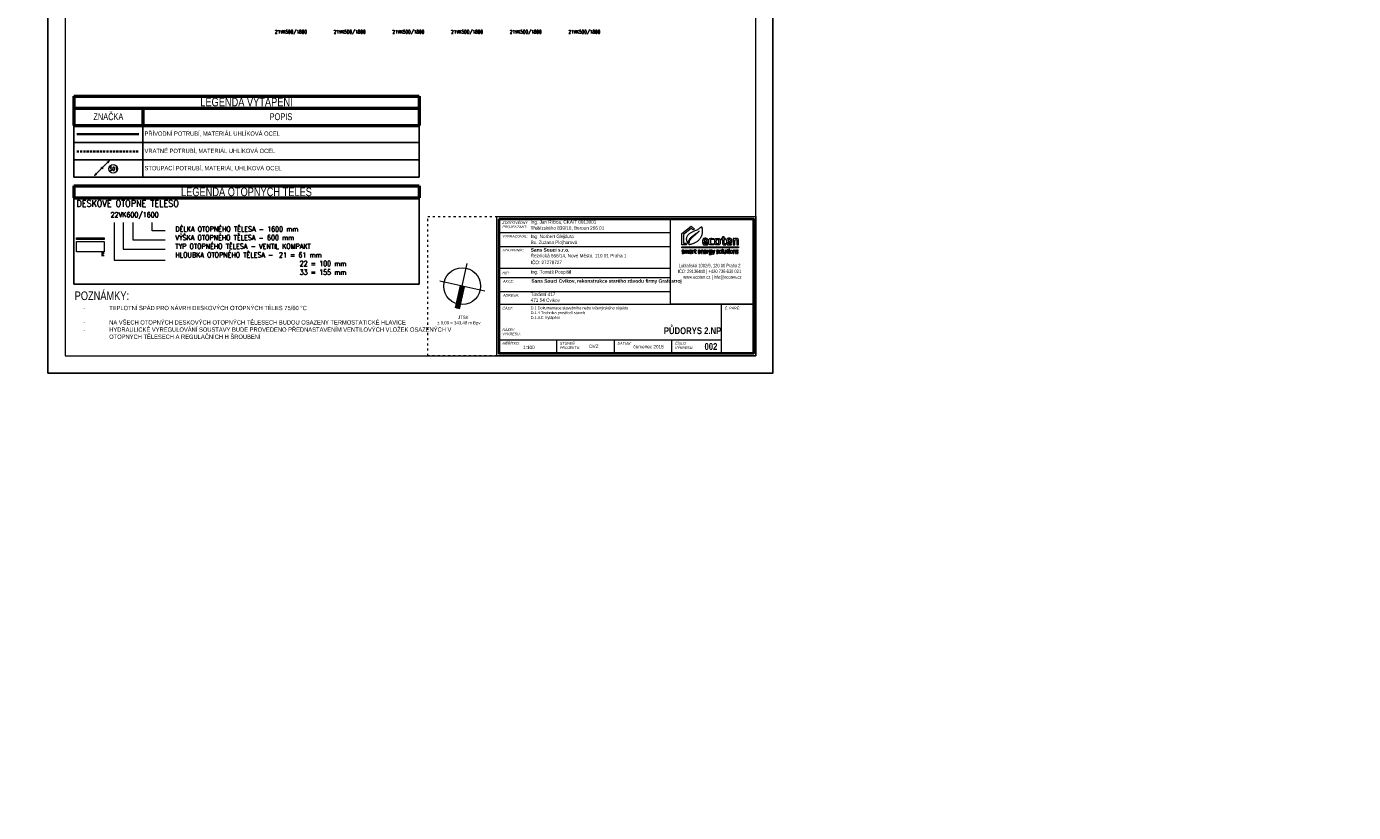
# Model space of a CAD drawing. Header units: millimetres. Extents: x 852228 to 2308442, y -221817 to -112108.
# Tile 9 of 24: x 1055027 to 1131898, y -221817 to -176317. Entities that reach past the tile are written whole.
import ezdxf

# ---------------------------------------------------------------- set-up
doc = ezdxf.new("R2010")
doc.units = ezdxf.units.MM
doc.header["$LTSCALE"] = 10
doc.linetypes.add('ACAD_ISO03W100', pattern=[30, 12, -18])
doc.linetypes.add('DASHED', pattern=[19.05, 12.7, -6.35])
for name, color, linetype, lineweight in [('_UT_popis', 7, 'Continuous', 15), ('_UT_stoupacky', 70, 'Continuous', 15), ('_UT_telesa', 40, 'Continuous', 15), ('AA_FORMÁTY TISK', 7, 'Continuous', 15), ('AA_ROZPISKY', 7, 'Continuous', 15), ('AA_STUPEŇ DVZ', 4, 'Continuous', 15), ('AA_VÝKRES - BOURÁNÍ', 3, 'Continuous', 15), ('Kóty_obecně', 7, 'Continuous', 25), ('T-p_privodni', 1, 'Continuous', 35), ('T-p_zpetne', 5, 'DASHED', 35)]:
    doc.layers.add(name, color=color, linetype=linetype, lineweight=lineweight)
doc.layers.add('AA_FORMÁTY NETISK', color=40, linetype='Continuous', plot=False)
doc.styles.add('Popis', font='simplex.shx', dxfattribs={"width": 0.85, "height": 150})
doc.styles.get("Standard").update_dxf_attribs({"font": 'ic-simplex.shx', "width": 0.8})

# ---------------------------------------------------------------- blocks, each defined once
blk = doc.blocks.new('ecoten_logo_obrys')
at = {"lineweight": 5}
for points in [[(750, 1940), (899, 1620), (0, 1620), (0, 3760), (1740, 5160), (2420, 4610), (2057, 4478), (1740, 4740), (320, 3600), (320, 1940), (750, 1940)], [(3740, 5090), (3760, 5040), (3780, 4980), (3790, 4930), (3810, 4860), (3820, 4800), (3830, 4750), (3840, 4700), (3850, 4650), (3860, 4600), (3860, 4560), (3870, 4480), (3870, 4440), (3880, 4360), (3880, 4230), (3880, 4100), (3880, 4050), (3871, 3920), (3849, 3780), (3819, 3640), (3769, 3440), (3750, 3380), (3709, 3280), (3669, 3190), (3630, 3110), (3600, 3050), (3530, 2930), (3480, 2850), (3440, 2790), (3370, 2700), (3291, 2609), (3210, 2520), (3089, 2411), (2969, 2311), (2890, 2250), (2820, 2200), (2710, 2131), (2610, 2071), (2480, 1999), (2420, 1970), (2320, 1921), (2200, 1870), (2100, 1830), (2000, 1789), (1850, 1740), (1720, 1701), (1600, 1671), (1480, 1641), (1390, 1620), (1360, 1620), (1360, 1670), (1370, 1810), (1400, 2000), (1430, 2130), (1481, 2320), (1531, 2450), (1580, 2560), (1630, 2640), (1680, 2720), (1730, 2780), (1819, 2890), (1891, 2969), (1981, 3059), (2151, 3219), (2271, 3319), (2350, 3390), (2521, 3519), (2641, 3619), (2749, 3711), (2840, 3790), (2920, 3870), (3000, 3939), (3121, 4059), (3270, 4220), (3170, 4130), (3081, 4049), (2970, 3960), (2840, 3850), (2720, 3760), (2560, 3640), (2450, 3560), (2331, 3479), (2160, 3360), (2070, 3290), (1990, 3229), (1850, 3120), (1740, 3020), (1660, 2940), (1550, 2830), (1479, 2740), (1420, 2650), (1360, 2560), (1310, 2470), (1270, 2370), (1221, 2250), (1191, 2150), (1150, 2000), (1130, 1910), (1120, 1870), (1100, 1930), (1070, 2000), (1009, 2160), (979, 2270), (950, 2370), (920, 2540), (910, 2690), (910, 2830), (929, 2940), (959, 3080), (1010, 3220), (1059, 3330), (1131, 3450), (1180, 3520), (1241, 3590), (1331, 3679), (1461, 3789), (1549, 3861), (1640, 3920), (1761, 3989), (1900, 4060), (2030, 4121), (2140, 4170), (2240, 4210), (2410, 4269), (2550, 4320), (2730, 4400), (2890, 4481), (3030, 4559), (3130, 4619), (3220, 4671), (3290, 4720), (3380, 4780), (3440, 4830), (3560, 4920), (3650, 5000), (3740, 5090)], [(4260, 2140), (4980, 2140), (4980, 2240), (4971, 2420), (4961, 2530), (4931, 2650), (4891, 2720), (4850, 2770), (4770, 2820), (4700, 2840), (4640, 2850), (4580, 2860), (4510, 2860), (4340, 2860), (4260, 2851), (4190, 2830), (4110, 2800), (4060, 2760), (4020, 2720), (4000, 2680), (3980, 2630), (3961, 2540), (3950, 2470), (3950, 2420), (3950, 2340), (3950, 2120), (3950, 2030), (3960, 1970), (3979, 1850), (3990, 1810), (4010, 1770), (4040, 1720), (4070, 1690), (4120, 1650), (4170, 1630), (4230, 1610), (4300, 1600), (4560, 1600), (4680, 1611), (4820, 1631), (4910, 1640), (4910, 1840), (4590, 1812), (4440, 1809), (4390, 1820), (4360, 1830), (4330, 1850), (4310, 1870), (4300, 1890), (4290, 1910), (4280, 1940), (4260, 2020), (4260, 2140)], [(4260, 2350), (4680, 2350), (4680, 2400), (4670, 2480), (4660, 2550), (4640, 2590), (4610, 2620), (4590, 2630), (4570, 2640), (4540, 2650), (4400, 2650), (4370, 2640), (4330, 2620), (4310, 2600), (4290, 2580), (4280, 2550), (4270, 2510), (4260, 2440), (4260, 2350)], [(6090, 2820), (6090, 2600), (5910, 2619), (5780, 2630), (5590, 2630), (5540, 2620), (5500, 2590), (5480, 2560), (5460, 2480), (5450, 2410), (5450, 2040), (5460, 1980), (5480, 1930), (5500, 1890), (5530, 1860), (5570, 1840), (5610, 1830), (5670, 1820), (5850, 1820), (5970, 1830), (6100, 1839), (6100, 1650), (6010, 1629), (5880, 1611), (5760, 1600), (5490, 1600), (5410, 1610), (5350, 1630), (5290, 1660), (5260, 1680), (5220, 1720), (5190, 1770), (5160, 1840), (5139, 1930), (5130, 2070), (5130, 2100), (5130, 2410), (5140, 2480), (5160, 2610), (5180, 2660), (5200, 2700), (5230, 2750), (5260, 2780), (5310, 2810), (5360, 2830), (5400, 2840), (5460, 2850), (5550, 2861), (5660, 2861), (5810, 2850), (5950, 2840), (6040, 2829), (6090, 2820)], [(6240, 2060), (6240, 2410), (6250, 2520), (6270, 2610), (6290, 2660), (6310, 2700), (6340, 2740), (6380, 2780), (6430, 2810), (6500, 2830), (6600, 2849), (6940, 2849), (7010, 2840), (7070, 2820), (7120, 2800), (7150, 2780), (7200, 2730), (7230, 2690), (7250, 2650), (7270, 2580), (7280, 2530), (7290, 2480), (7301, 2320), (7301, 2140), (7291, 1990), (7280, 1900), (7260, 1830), (7240, 1780), (7210, 1730), (7180, 1700), (7150, 1670), (7090, 1640), (7030, 1620), (6980, 1610), (6910, 1600), (6630, 1600), (6550, 1610), (6480, 1630), (6430, 1650), (6390, 1670), (6330, 1720), (6300, 1780), (6280, 1830), (6270, 1870), (6260, 1910), (6250, 1980), (6240, 2060)], [(6710, 2660), (6820, 2660), (6860, 2650), (6910, 2630), (6940, 2600), (6960, 2560), (6970, 2520), (6980, 2470), (6990, 2360), (6990, 2090), (6981, 1990), (6970, 1940), (6950, 1880), (6930, 1850), (6900, 1830), (6860, 1810), (6820, 1800), (6720, 1800), (6680, 1810), (6640, 1830), (6610, 1850), (6590, 1870), (6570, 1910), (6560, 2000), (6551, 2130), (6551, 2330), (6560, 2460), (6570, 2530), (6580, 2570), (6600, 2600), (6620, 2620), (6650, 2640), (6670, 2650), (6710, 2660)], [(8810, 2140), (9530, 2140), (9530, 2240), (9521, 2420), (9511, 2530), (9481, 2650), (9441, 2720), (9400, 2770), (9320, 2820), (9250, 2840), (9190, 2850), (9130, 2860), (9060, 2860), (8890, 2860), (8810, 2851), (8740, 2830), (8660, 2800), (8610, 2760), (8570, 2720), (8550, 2680), (8530, 2630), (8511, 2540), (8500, 2470), (8500, 2420), (8500, 2340), (8500, 2120), (8500, 2030), (8510, 1970), (8529, 1850), (8540, 1810), (8560, 1770), (8590, 1720), (8620, 1690), (8670, 1650), (8720, 1630), (8780, 1610), (8850, 1600), (9110, 1600), (9230, 1611), (9370, 1631), (9460, 1640), (9460, 1840), (9140, 1812), (8990, 1809), (8940, 1820), (8910, 1830), (8880, 1850), (8860, 1870), (8850, 1890), (8840, 1910), (8830, 1940), (8810, 2020), (8810, 2140)], [(8810, 2350), (9230, 2350), (9230, 2400), (9220, 2480), (9210, 2550), (9190, 2590), (9160, 2620), (9140, 2630), (9120, 2640), (9090, 2650), (8950, 2650), (8920, 2640), (8880, 2620), (8860, 2600), (8840, 2580), (8830, 2550), (8820, 2510), (8810, 2440), (8810, 2350)], [(9740, 1620), (10060, 1620), (10060, 2540), (10210, 2589), (10320, 2610), (10370, 2610), (10410, 2600), (10430, 2580), (10440, 2560), (10440, 2550), (10440, 1620), (10764, 1620), (10764, 2590), (10740, 2680), (10710, 2740), (10660, 2790), (10610, 2820), (10560, 2840), (10520, 2850), (10320, 2850), (10240, 2830), (10160, 2800), (10040, 2750), (10030, 2770), (10020, 2800), (10010, 2830), (9740, 2830), (9740, 1620)], [(0, 1220), (10764, 1220), (10764, 1070), (0, 1070), (0, 1220)], [(30, 0), (290, 0), (320, 10), (340, 20), (360, 30), (390, 60), (400, 80), (410, 100), (410, 110), (410, 200), (400, 230), (380, 260), (360, 280), (330, 300), (270, 330), (220, 350), (170, 370), (140, 390), (120, 400), (100, 430), (100, 480), (110, 500), (140, 520), (240, 520), (350, 510), (380, 510), (380, 590), (280, 601), (140, 601), (90, 590), (70, 580), (50, 570), (40, 560), (20, 540), (10, 520), (0, 490), (0, 410), (10, 380), (20, 360), (40, 330), (70, 310), (100, 290), (150, 270), (220, 240), (260, 220), (290, 200), (300, 190), (310, 170), (310, 120), (300, 100), (280, 90), (250, 80), (110, 80), (30, 90), (30, 0)], [(520, 0), (520, 590), (600, 590), (610, 550), (660, 570), (720, 590), (800, 600), (850, 600), (900, 590), (930, 570), (940, 560), (1020, 580), (1070, 590), (1140, 600), (1200, 600), (1250, 590), (1280, 570), (1300, 540), (1310, 510), (1310, 0), (1220, 0), (1220, 470), (1210, 490), (1180, 510), (1120, 510), (1020, 491), (970, 480), (960, 470), (960, 0), (870, 0), (870, 480), (860, 500), (840, 510), (770, 510), (620, 470), (620, 0), (520, 0)], [(1450, 580), (1470, 500), (1610, 520), (1700, 520), (1730, 510), (1750, 500), (1760, 480), (1770, 460), (1770, 330), (1560, 330), (1530, 330), (1500, 320), (1480, 310), (1450, 290), (1430, 260), (1420, 230), (1420, 120), (1430, 80), (1440, 60), (1460, 30), (1480, 10), (1510, 0), (1540, -10), (1600, -10), (1650, 0), (1690, 10), (1760, 39), (1770, 40), (1780, 0), (1860, 0), (1860, 500), (1850, 530), (1840, 560), (1810, 580), (1790, 590), (1750, 600), (1580, 600), (1450, 580)], [(1770, 260), (1770, 130), (1620, 81), (1570, 80), (1540, 90), (1520, 120), (1510, 150), (1510, 210), (1540, 240), (1580, 260), (1770, 270), (1770, 260)], [(1990, 0), (1990, 590), (2080, 590), (2080, 550), (2130, 570), (2200, 590), (2260, 600), (2280, 600), (2280, 520), (2230, 510), (2160, 490), (2090, 470), (2080, 460), (2080, 0), (1990, 0)], [(2350, 510), (2350, 590), (2490, 590), (2490, 740), (2590, 740), (2590, 590), (2720, 590), (2720, 510), (2590, 510), (2590, 140), (2600, 100), (2620, 80), (2640, 70), (2740, 70), (2740, 0), (2680, -10), (2630, -10), (2580, 0), (2550, 10), (2510, 50), (2490, 120), (2490, 510), (2350, 510)], [(3160, 260), (3530, 260), (3530, 420), (3509, 510), (3490, 540), (3460, 570), (3390, 600), (3210, 600), (3170, 590), (3130, 570), (3100, 540), (3080, 490), (3070, 440), (3070, 160), (3090, 80), (3110, 40), (3150, 10), (3180, 0), (3240, -10), (3330, -10), (3500, 10), (3500, 80), (3400, 69), (3280, 69), (3220, 80), (3190, 100), (3170, 140), (3160, 180), (3160, 260)], [(3160, 340), (3160, 410), (3170, 460), (3190, 500), (3230, 520), (3270, 530), (3340, 530), (3390, 510), (3410, 490), (3430, 450), (3440, 420), (3440, 340), (3160, 340)], [(3640, 590), (3640, 0), (3740, 0), (3740, 470), (3840, 501), (3890, 510), (3960, 510), (3980, 500), (3990, 470), (3990, 0), (4090, 0), (4090, 500), (4070, 550), (4040, 580), (3990, 600), (3920, 600), (3850, 590), (3780, 570), (3730, 550), (3720, 590), (3640, 590)], [(4300, 260), (4670, 260), (4670, 420), (4649, 510), (4630, 540), (4600, 570), (4530, 600), (4350, 600), (4310, 590), (4270, 570), (4240, 540), (4220, 490), (4210, 440), (4210, 160), (4230, 80), (4250, 40), (4290, 10), (4320, 0), (4380, -10), (4470, -10), (4640, 10), (4640, 80), (4540, 69), (4420, 69), (4360, 80), (4330, 100), (4310, 140), (4300, 180), (4300, 260)], [(4300, 340), (4300, 410), (4310, 460), (4330, 500), (4370, 520), (4410, 530), (4480, 530), (4530, 510), (4550, 490), (4570, 450), (4580, 420), (4580, 340), (4300, 340)], [(4780, 0), (4780, 590), (4870, 590), (4870, 550), (4920, 570), (4990, 590), (5050, 600), (5070, 600), (5070, 520), (5020, 510), (4950, 490), (4880, 470), (4870, 460), (4870, 0), (4780, 0)], [(5670, 600), (5320, 600), (5260, 590), (5210, 570), (5180, 540), (5160, 510), (5150, 470), (5150, 330), (5170, 280), (5190, 260), (5210, 240), (5190, 220), (5190, 130), (5210, 90), (5240, 60), (5280, 50), (5490, 50), (5540, 30), (5570, -10), (5570, -30), (5570, -70), (5560, -90), (5540, -110), (5500, -130), (5330, -130), (5220, -121), (5220, -210), (5350, -219), (5500, -219), (5570, -200), (5620, -170), (5650, -130), (5670, -80), (5670, 20), (5650, 70), (5620, 100), (5570, 120), (5530, 130), (5320, 130), (5290, 140), (5280, 160), (5280, 200), (5300, 210), (5510, 210), (5570, 240), (5590, 260), (5610, 290), (5620, 340), (5620, 480), (5610, 520), (5680, 530), (5680, 600), (5670, 600)], [(5320, 520), (5470, 520), (5500, 510), (5520, 490), (5530, 460), (5530, 370), (5520, 330), (5490, 300), (5450, 290), (5320, 290), (5290, 300), (5270, 310), (5250, 330), (5240, 370), (5240, 460), (5260, 490), (5280, 510), (5320, 520)], [(5750, 590), (5860, 590), (6016, 109), (6172, 589), (6280, 589), (5998, -230), (5910, -230), (5980, 0), (5950, 0), (5750, 590)], [(6610, 0), (6870, 0), (6900, 10), (6920, 20), (6940, 30), (6970, 60), (6980, 80), (6990, 100), (6990, 110), (6990, 200), (6980, 230), (6960, 260), (6940, 280), (6910, 300), (6850, 330), (6800, 350), (6750, 370), (6720, 390), (6700, 400), (6680, 430), (6680, 480), (6690, 500), (6720, 520), (6820, 520), (6930, 510), (6960, 510), (6960, 590), (6860, 601), (6720, 601), (6670, 590), (6650, 580), (6630, 570), (6620, 560), (6600, 540), (6590, 520), (6580, 490), (6580, 410), (6590, 380), (6600, 360), (6620, 330), (6650, 310), (6680, 290), (6730, 270), (6800, 240), (6840, 220), (6870, 200), (6880, 190), (6890, 170), (6890, 120), (6880, 100), (6860, 90), (6830, 80), (6690, 80), (6610, 90), (6610, 0)], [(7090, 170), (7090, 420), (7110, 500), (7130, 540), (7160, 570), (7200, 590), (7260, 600), (7400, 600), (7450, 590), (7500, 570), (7530, 540), (7550, 500), (7560, 440), (7569, 370), (7569, 200), (7560, 130), (7540, 80), (7530, 60), (7490, 20), (7450, 0), (7370, -10), (7280, -10), (7210, 0), (7170, 20), (7140, 40), (7110, 90), (7090, 170)], [(7190, 200), (7190, 390), (7200, 450), (7210, 490), (7230, 510), (7280, 530), (7380, 530), (7420, 510), (7450, 480), (7460, 440), (7470, 380), (7470, 210), (7470, 170), (7450, 110), (7420, 90), (7380, 70), (7270, 70), (7240, 80), (7220, 100), (7200, 130), (7190, 200)], [(7850, -10), (7770, -10), (7730, 10), (7700, 50), (7690, 80), (7680, 130), (7680, 810), (7790, 810), (7790, 100), (7800, 70), (7820, 60), (7850, 60), (7850, -10)], [(8387, 1), (8387, 591), (8287, 591), (8287, 121), (8187, 90), (8137, 81), (8067, 81), (8047, 91), (8037, 121), (8037, 591), (7937, 591), (7937, 91), (7957, 41), (7987, 11), (8037, -9), (8107, -9), (8177, 1), (8247, 21), (8297, 41), (8307, 1), (8387, 1)], [(8480, 510), (8480, 590), (8620, 590), (8620, 740), (8720, 740), (8720, 590), (8850, 590), (8850, 510), (8720, 510), (8720, 140), (8730, 100), (8750, 80), (8770, 70), (8870, 70), (8870, 0), (8810, -10), (8760, -10), (8710, 0), (8680, 10), (8640, 50), (8620, 120), (8620, 510), (8480, 510)], [(8960, 710), (8980, 680), (9050, 680), (9070, 710), (9070, 770), (9050, 790), (8980, 790), (8960, 770), (8960, 710)], [(8970, 590), (8970, 0), (9060, 0), (9060, 590), (8970, 590)], [(9175, 170), (9175, 420), (9195, 500), (9215, 540), (9245, 570), (9285, 590), (9345, 600), (9485, 600), (9535, 590), (9585, 570), (9615, 540), (9635, 500), (9645, 440), (9654, 370), (9654, 200), (9645, 130), (9625, 80), (9615, 60), (9575, 20), (9535, 0), (9455, -10), (9365, -10), (9295, 0), (9255, 20), (9225, 40), (9195, 90), (9175, 170)], [(9275, 200), (9275, 390), (9285, 450), (9295, 490), (9315, 510), (9365, 530), (9465, 530), (9505, 510), (9535, 480), (9545, 440), (9555, 380), (9555, 210), (9555, 170), (9535, 110), (9505, 90), (9465, 70), (9355, 70), (9325, 80), (9305, 100), (9285, 130), (9275, 200)], [(9770, 590), (9770, 0), (9870, 0), (9870, 470), (9970, 501), (10020, 510), (10090, 510), (10110, 500), (10120, 470), (10120, 0), (10220, 0), (10220, 500), (10200, 550), (10170, 580), (10120, 600), (10050, 600), (9980, 590), (9910, 570), (9860, 550), (9850, 590), (9770, 590)], [(10360, 0), (10620, 0), (10650, 10), (10670, 20), (10690, 30), (10720, 60), (10730, 80), (10740, 100), (10740, 110), (10740, 200), (10730, 230), (10710, 260), (10690, 280), (10660, 300), (10600, 330), (10550, 350), (10500, 370), (10470, 390), (10450, 400), (10430, 430), (10430, 480), (10440, 500), (10470, 520), (10570, 520), (10680, 510), (10710, 510), (10710, 590), (10610, 601), (10470, 601), (10420, 590), (10400, 580), (10380, 570), (10370, 560), (10350, 540), (10340, 520), (10330, 490), (10330, 410), (10340, 380), (10350, 360), (10370, 330), (10400, 310), (10430, 290), (10480, 270), (10550, 240), (10590, 220), (10620, 200), (10630, 190), (10640, 170), (10640, 120), (10630, 100), (10610, 90), (10580, 80), (10440, 80), (10360, 90), (10360, 0)]]:
    blk.add_lwpolyline(points, dxfattribs=at)
blk.add_lwpolyline([(8270, 1800), (8170, 1800), (8120, 1810), (8090, 1830), (8070, 1850), (8050, 1900), (8050, 2620), (8320, 2620), (8320, 2830), (8050, 2830), (8050, 3130), (7730, 3130), (7730, 2830), (7460, 2830), (7460, 2620), (7730, 2620), (7730, 1960), (7740, 1880), (7750, 1830), (7770, 1770), (7790, 1730), (7840, 1680), (7880, 1650), (7920, 1630), (7980, 1610), (8050, 1600), (8230, 1600), (8300, 1610), (8350, 1620), (8350, 1810)], close=True, dxfattribs=at)
blk = doc.blocks.new('*T161')
at = {"layer": 'Kóty_obecně', "color": 6, "linetype": 'ByBlock', "lineweight": 50, "transparency": 16777216}
for p, q in [((0, 0), (20000, 0)), ((0, 0), (0, -1700)), ((20000, 0), (20000, -1700)), ((0, -700), (20000, -700)), ((4000, -700), (4000, -1700)), ((0, -1700), (20000, -1700))]:
    blk.add_line(p, q, dxfattribs=at)
at = {"layer": 'Kóty_obecně', "color": 0, "linetype": 'ByBlock', "lineweight": -2, "transparency": 16777216}
for p, q in [((0, -1700), (0, -4700)), ((4000, -1700), (4000, -4700)), ((20000, -1700), (20000, -4700)), ((0, -2700), (20000, -2700)), ((0, -3700), (20000, -3700)), ((0, -4700), (20000, -4700))]:
    blk.add_line(p, q, dxfattribs=at)
at = {"layer": 'Kóty_obecně', "color": 0, "transparency": 16777216}
for s, insert, char_height, width, attachment_point in [('{\\Fc:\\program files\\ab studio\\cadkonplus 2018\\2018\\fonts\\ic-simplex|c238;LEGENDA VYTÁPĚNÍ}', (10000, -350), 500, 19997, 5), ('Z{\\Fc:\\program files\\ab studio\\cadkonplus 2018\\2018\\fonts\\ic-simplex|c238;NAČKA}', (2000, -1200), 400, 3997, 5), ('P{\\Fc:\\program files\\ab studio\\cadkonplus 2018\\2018\\fonts\\ic-simplex|c238;OPIS}', (12000, -1200), 400, 15997, 5), ('\\A1;{\\Fc:\\program files\\ab studio\\cadkonplus 2018\\2018\\fonts\\ic-simplex|c238; PŘÍVODNÍ POTRUBÍ, MATERIÁL UHLÍKOVÁ OCEL}', (4001.5, -2200), 250, 15997, 4), ('{\\Fc:\\program files\\ab studio\\cadkonplus 2018\\2018\\fonts\\ic-simplex|c238; VRATNÉ POTRUBÍ, MATERIÁL UHLÍKOVÁ OCEL}', (4001.5, -3200), 250, 15997, 4), ('{\\Fc:\\program files\\ab studio\\cadkonplus 2018\\2018\\fonts\\ic-simplex|c238; STOUPACÍ POTRUBÍ, MATERIÁL UHLÍKOVÁ OCEL}', (4001.5, -4200), 250, 15997, 4)]:
    blk.add_mtext(s, dxfattribs=dict(at, insert=insert, char_height=char_height, width=width, attachment_point=attachment_point))
blk = doc.blocks.new('*U79')
at = {"color": 0, "linetype": 'ByBlock', "lineweight": -2}
for p, q in [((35, 35), (424, 424)), ((424, 424), (292, 345)), ((345, 292), (424, 424)), ((-35, -35), (-424, -424)), ((-424, -424), (-345, -292)), ((-292, -345), (-424, -424))]:
    blk.add_line(p, q, dxfattribs=at)
blk.add_circle((0, 0), 50, dxfattribs=at)
blk = doc.blocks.new('*T162')
at = {"layer": 'Kóty_obecně', "color": 6, "linetype": 'ByBlock', "lineweight": 50, "transparency": 16777216}
for p, q in [((0, 0), (20000, 0)), ((0, 0), (0, -700)), ((20000, 0), (20000, -700)), ((0, -700), (20000, -700))]:
    blk.add_line(p, q, dxfattribs=at)
at = {"layer": 'Kóty_obecně', "color": 0, "linetype": 'ByBlock', "lineweight": -2, "transparency": 16777216}
for p, q in [((0, -700), (0, -5700)), ((20000, -700), (20000, -5700)), ((0, -5700), (20000, -5700))]:
    blk.add_line(p, q, dxfattribs=at)
at = {"layer": 'Kóty_obecně', "color": 0, "transparency": 16777216, "insert": (10000, -350), "char_height": 500, "width": 19997, "attachment_point": 5}
blk.add_mtext('{\\Fc:\\program files\\ab studio\\cadkonplus 2018\\2018\\fonts\\ic-simplex|c238;LEGENDA OTOPNÝCH TĚLES}', dxfattribs=at)
blk = doc.blocks.new('*U138', base_point=(-800, 0))
blk.add_hatch(color=256).paths.add_polyline_path([(765, -50, 1), (725, -50, 1)])
at = {"color": 0, "linetype": 'ByBlock', "lineweight": -2}
for p, q in [((-800, -100), (-800, 0)), ((-800, 0), (800, 0)), ((800, 0), (800, -100)), ((800, -100), (-800, -100))]:
    blk.add_line(p, q, dxfattribs=at)
at = {"color": 0, "lineweight": -2}
for p, q in [((-760, -100), (-760, -100)), ((-660, -100), (-660, -100)), ((660, -100), (660, -100)), ((760, -100), (760, -100))]:
    blk.add_line(p, q, dxfattribs=at)
blk.add_circle((745, -50), 20)

msp = doc.modelspace()

# ---------------------------------------------------------------- hatches: boundary and pattern name
at = {"layer": '_UT_telesa'}
h = msp.add_hatch(color=256, dxfattribs=at)
h.dxf.hatch_style = 1
h.paths.add_polyline_path([(1059425, -188611, 1), (1059425, -188571, 1)])

# ---------------------------------------------------------------- linework, layer by layer
at = {"layer": '_UT_popis'}
for points in [[(1060110, -187666), (1060110, -189841), (1063054, -189841)], [(1060634, -187666), (1060634, -189209), (1063054, -189209)], [(1061194, -187666), (1061194, -188659), (1063054, -188659)], [(1063054, -188135), (1062313, -188135), (1062313, -187666)]]:
    msp.add_lwpolyline(points, dxfattribs=at)
at = {"layer": '_UT_stoupacky'}
msp.add_circle((1060042, -184553), 250, dxfattribs=at)
at = {"layer": '_UT_telesa'}
msp.add_lwpolyline([(1059530, -188756), (1059530, -189356), (1057930, -189356), (1057930, -188756)], close=True, dxfattribs=at)
msp.add_circle((1059425, -188591), 20, dxfattribs=at)
at = {"layer": 'AA_FORMÁTY NETISK'}
msp.add_lwpolyline([(1056267, -112281), (1056267, -196381), (1098267, -196381), (1098267, -112281)], close=True, dxfattribs=at)
at = {"layer": 'AA_FORMÁTY TISK'}
msp.add_lwpolyline([(1057267, -113281), (1057267, -195381), (1097267, -195381), (1097267, -113281)], close=True, dxfattribs=at)
at = {"layer": 'AA_ROZPISKY', "lineweight": 20}
for p, q in [((1082401, -188246), (1092334, -188247)), ((1082401, -189046), (1092334, -189047)), ((1082401, -189046), (1092334, -189047)), ((1082401, -190296), (1092334, -190297)), ((1082442, -190850), (1092334, -190851)), ((1082442, -191650), (1092334, -191651)), ((1082400, -192396), (1097134, -192398)), ((1082400, -194446), (1095275, -194448)), ((1085734, -194447), (1085733, -195247)), ((1089067, -194447), (1089067, -195247)), ((1092400, -194447), (1092400, -195247))]:
    msp.add_line(p, q, dxfattribs=at)
at = {"layer": 'AA_ROZPISKY'}
for p, q in [((1079979, -192648), (1080555, -190044)), ((1081569, -191634), (1078965, -191058)), ((1095275, -192398), (1095275, -195248))]:
    msp.add_line(p, q, dxfattribs=at)
at = {"layer": 'AA_ROZPISKY', "lineweight": 80}
msp.add_line((1080267, -191346), (1079979, -192648), dxfattribs=at)
at = {"layer": 'AA_ROZPISKY', "linetype": 'ACAD_ISO03W100', "lineweight": 20}
msp.add_lwpolyline([(1078268, -187313), (1097268, -187314), (1097267, -195381), (1078267, -195379)], close=True, dxfattribs=at)
at = {"layer": 'AA_ROZPISKY', "lineweight": 20}
for points in [[(1082268, -187313), (1097268, -187314), (1097267, -195381), (1082267, -195380)], [(1092334, -187447), (1097134, -187448), (1097134, -192398), (1092334, -192397)]]:
    msp.add_lwpolyline(points, close=True, dxfattribs=at)
at = {"layer": 'AA_ROZPISKY', "lineweight": 40}
msp.add_lwpolyline([(1082401, -187446), (1097134, -187448), (1097133, -195248), (1082400, -195246)], close=True, dxfattribs=at)
at = {"layer": 'AA_ROZPISKY'}
msp.add_circle((1080267, -191346), 1067, dxfattribs=at)
at = {"layer": 'T-p_privodni'}
for points in [[(1057938, -182547), (1061533, -182547)], [(1059425, -189356), (1059425, -189606)]]:
    msp.add_lwpolyline(points, dxfattribs=at)
at = {"layer": 'T-p_zpetne'}
for points in [[(1057938, -183547), (1061533, -183547)], [(1059475, -189356), (1059475, -189606)]]:
    msp.add_lwpolyline(points, dxfattribs=at)

# ---------------------------------------------------------------- block references
for name, p in [('*T161', (1057767, -180339)), ('*T162', (1057767, -185539))]:
    msp.add_blockref(name, p)
at = {"layer": '_UT_stoupacky', "rotation": 180}
msp.add_blockref('*U79', (1059397, -184509), dxfattribs=at)
at = {"layer": '_UT_telesa'}
msp.add_blockref('*U138', (1057930, -188541), dxfattribs=at)
at = {"layer": 'AA_ROZPISKY', "xscale": 0.3046009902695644, "yscale": 0.3046009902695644, "zscale": 0.3046009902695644, "rotation": 359.994372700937}
msp.add_blockref('ecoten_logo_obrys', (1092991, -189449), dxfattribs=at)

# ---------------------------------------------------------------- texts
at = {"layer": '_UT_popis', "insert": (1063649, -187889), "char_height": 300, "attachment_point": 1, "style": 'Popis'}
msp.add_mtext_dynamic_manual_height_columns('{\\Fsimplex|c238;DÉLKA OTOPNÉHO TĚLESA - 1600 mm\\PVÝŠKA OTOPNÉHO TĚLESA - 600 mm\\PTYP OTOPNÉHO TĚLESA - VENTIL KOMPAKT\\PHLOUBKA OTOPNÉHO TĚLESA - ^I21 = 61 mm\\P^I^I^I^I^I^I22 = 100 mm\\P^I^I^I^I^I^I33 = 155 mm}', width=42985.14, gutter_width=750, heights=[15487], dxfattribs=at)
at = {"layer": '_UT_stoupacky', "insert": (1059851, -184458), "char_height": 200, "attachment_point": 1, "style": 'Popis'}
msp.add_mtext_dynamic_manual_height_columns('{\\fsimplex|b0|i0|c0|p2;S0\\fsimplex|b0|i0|c238|p2;1}', width=4855.27, gutter_width=500, heights=[2626], dxfattribs=at)
at = {"layer": '_UT_telesa', "attachment_point": 1, "style": 'Popis'}
for s, width, insert, char_height in [('\\fsimplex|b0|i0|c0|p0;\\W0.85;21VK500/1800\\P', 5871.89, (1069416, -176520), 200), ('\\fsimplex|b0|i0|c0|p0;\\W0.85;21VK500/1800\\P', 5871.89, (1072816, -176520), 200), ('\\fsimplex|b0|i0|c0|p0;\\W0.85;21VK500/1800\\P', 5871.89, (1076216, -176520), 200), ('\\fsimplex|b0|i0|c0|p0;\\W0.85;21VK500/1800\\P', 5871.89, (1079616, -176520), 200), ('\\fsimplex|b0|i0|c0|p0;\\W0.85;21VK500/1800\\P', 5871.89, (1083016, -176520), 200), ('\\fsimplex|b0|i0|c0|p0;\\W0.85;21VK500/1800\\P', 5871.89, (1086416, -176520), 200), ('{\\fsimplex|b0|i0|c238|p2;DESKOVÉ OTOPNÉ TĚLESO}', 8069.95, (1057916, -186360), 400), ('\\fsimplex|b0|i0|c0|p0;\\W0.85;22VK600/1600\\P', 5871.89, (1059898, -187060), 300)]:
    msp.add_mtext_dynamic_manual_height_columns(s, width=width, gutter_width=500, heights=[2626], dxfattribs=dict(at, insert=insert, char_height=char_height))
at = {"layer": 'AA_ROZPISKY', "rotation": 359.99437}
for s, width, insert, char_height, attachment_point in [('{\\fArial|b0|i1|c238|p34;ZODPOVĚDNÝ PROJEKTANT:}', 53.33, (1082596, -187589), 150, 1), ('\\pt4200;Ing. {\\Fc:\\program files\\ab studio\\cadkonplus 2018\\2018\\fonts\\ic-simplex|c238;Jan Řičica, ČKAIT 0012001}', 6041.06, (1084227, -187532), 200, 1), ('\\pt4200;{\\Fc:\\program files\\ab studio\\cadkonplus 2018\\2018\\fonts\\ic-simplex|c238;Třebízského 839/10, Beroun 266 01}', 6041.06, (1084227, -187882), 200, 1), ('{\\fArial|b0|i1|c238|p34;VYPRACOVAL:}', 1241.72, (1082596, -188389), 150, 1), ('\\pt4200;Ing. {\\Fc:\\program files\\ab studio\\cadkonplus 2018\\2018\\fonts\\ic-simplex|c238;Norbert Glejdura}', 4227.73, (1084232, -188366), 200, 1), ('\\pt4200;{\\Fc:\\program files\\ab studio\\cadkonplus 2018\\2018\\fonts\\ic-simplex|c238;Bc. Zuzana Plojharová}', 4227.73, (1084232, -188712), 200, 1), ('\\pi473.33333;{\\W0.7;Lublaňská 1002/9, 120 00 Praha 2\\P\\pi420,t2420,2620;IČO: 29136440 | +420 736 630 021\\P\\pi736.66667,t2736.66667,4936.66667;www.ecoten.cz | info@ecoten.cz\\H1.2619x; }', 4800, (999145, -189780), 200, 1), ('{\\fArial|b0|i1|c238|p34;STAVEBNÍK:}', 1241.72, (1082596, -189189), 150, 1), ('\\pt4200;{\\fArial|b1|i0|c238|p34;Sans Souci s.r.o.\\P}Řeznická 656/14, Nové Město, 110 01 Praha 1', 8102.13, (1084232, -189148), 200, 1), ('\\pt4200;IČO: 27278727', 6355.46, (1084232, -189873), 200, 1), ('{\\fArial|b0|i1|c238|p34;HIP:}', 1241.72, (1082595, -190503), 150, 1), ('\\pt4200;Ing. Tomáš Pospíšil', 3020.53, (1084232, -190423), 200, 1), ('\\pi473.33333;{\\W0.7;Lublaňská 1002/9, 120 00 Praha 2\\P\\pi420,t2420,2620;IČO: 29136440 | +420 736 630 021\\P\\pi736.66667,t2736.66667,4936.66667;www.ecoten.cz | info@ecoten.cz\\H1.2619x; }', 4800, (1092334, -190054), 200, 1), ('{\\fArial|b0|i1|c238|p34;AKCE:}', 1241.72, (1082636, -190996), 150, 1), ('\\pt4200;{\\fArial|b1|i0|c238|p34;Sans Souci Cvikov, rekonstrukce starého závodu firmy Grafostroj}', 7735.47, (1084273, -190951), 200, 1), ('{\\fArial|b0|i1|c238|p34;ADRESA:}', 1241.72, (1082636, -191796), 150, 1), ('\\pt4200;Tovární 417 \\P471 54 Cvikov', 6355.46, (1084232, -191723), 200, 1), ('\\pi1758.22222,t5678.22222;JTSK\\P\\pi545.77778,t4465.77778;± 0,00 = 343,48 m Bpv', 4000, (985078, -192789), 186.67, 1), ('{\\fArial|b0|i1|c238|p34;ČÁST: }', 565.93, (1082595, -192559), 150, 1), ('{\\H0.83333x;D.1 Dokumentace stavebního nebo inženýrského objektu\\PD.1.4 Technika prostředí staveb\\PD.1.4.\\Fc:\\program files\\ab studio\\cadkonplus 2018\\2018\\fonts\\ic-simplex|c238;C\\Fc:\\program files\\ab studio\\cadkonplus 2018\\2018\\fonts\\ic-simplex|c0; \\Fc:\\program files\\ab studio\\cadkonplus 2018\\2018\\fonts\\ic-simplex|c238;Vytápění}', 9345.46, (1084232, -192523), 200, 1), ('{\\fArial|b0|i1|c238|p34;Č. PARÉ:}', 1241.72, (1095470, -192544), 150, 1), ('\\pi1758.22222,t5678.22222;JTSK\\P\\pi545.77778,t4465.77778;± 0,00 = 343,48 m Bpv', 4000, (1078267, -193063), 186.67, 1), ('{\\fArial|b0|i1|c238|p34;NÁZEV\\PVÝKRESU:}', 345.93, (1082595, -193789), 150, 1), ('{\\fArial|b0|i1|c238|p34;MĚŘÍTKO:}', 1241.72, (1082595, -194589), 150, 1), ('\\pt4200;1:100', 1301.35, (1083796, -194791), 200, 1), ('{\\fArial|b0|i1|c238|p34;STUPEŇ\\PPROJEKTU:}', 399.27, (1085928, -194589), 150, 1), ('{\\fArial|b0|i1|c238|p34;DATUM:}', 1241.72, (1089262, -194589), 150, 1), ('\\pt4200;červenec 2018', 1955.81, (1091936, -194753), 200, 3), ('{\\fArial|b0|i1|c238|p34;ČÍSLO\\PVÝKRESU:}', 405.93, (1092595, -194590), 150, 1)]:
    msp.add_mtext_dynamic_manual_height_columns(s, width=width, gutter_width=150, heights=[0], dxfattribs=dict(at, insert=insert, char_height=char_height, attachment_point=attachment_point))
at = {"layer": 'AA_STUPEŇ DVZ', "insert": (1087627, -194737), "char_height": 200, "attachment_point": 1, "rotation": 359.99437}
msp.add_mtext_dynamic_manual_height_columns('DVZ', width=1390.58, gutter_width=150, heights=[0], dxfattribs=at)
at = {"layer": 'AA_VÝKRES - BOURÁNÍ', "char_height": 400, "attachment_point": 3, "rotation": 359.99437}
for s, width, insert in [('\\pt8400;{\\fArial|b1|i0|c0|p34;PŮDORYS \\fArial|b1|i0|c238|p34;2.\\fArial|b1|i0|c0|p34;NP}', 11060.2, (1095275, -193726)), ('\\pt8400;{\\fArial|b1|i0|c238|p34;002}', 1301.35, (1095049, -194640))]:
    msp.add_mtext_dynamic_manual_height_columns(s, width=width, gutter_width=150, heights=[0], dxfattribs=dict(at, insert=insert))
at = {"layer": 'Kóty_obecně', "char_height": 500, "attachment_point": 1}
for s, insert in [('\\A1;POZNÁMKY:\\P\\pi-1500,l2000,t2000;{\\Fc:\\program files\\ab studio\\cadkonplus 2018\\2018\\fonts\\ic-simplex|c238;\\H0.5x;-^ITEPLOTNÍ SPÁD PRO NÁVRH DESKOVÝCH A TRUBKOVÝCH OTOPNÝCH TĚLES 75/60 °C\\P-^ITEPLOTNÍ SPÁD PRO NÁVRH SÁLAVÝCH PANELŮ 75/60 °C\\P-^ITEPLOTNÍ SPÁD PRO NÁVRH TEPLOVZDUŠNÝCH JEDNOTEK 60/40 °C\\P-^ITEPLOTNÍ SPÁD PRO NÁVRH VZDUCHOTECHNICKÝCH JEDNOTEK 70/50 °C\\P-^ITEPLOTNÍ SPÁD PRO NÁVRH AKUMULAČNÍHO OHŘÍVAČE VODY 80/60 °C\\P-^ITEPLOTNÍ SPÁD VĚTVE DO ROZDĚLOVAČE/SBĚRAČE 2 80/65 °C\\P\\pi0,l0,tz;\\P\\pi-1500,l2000,t2000;-^INA VŠECH OTOPNÝCH DESKOVÝCH A TRUBKOVÝCH OTOPNÝCH TĚLESECH BUDOU OSAZENY TERMOSTATICKÉ HLAVICE\\P-^INA NEJNIŽŠÍ MÍSTA OTOPNÉ SOUSTAVY JE NUTNÉ OSADIT VYPOUŠTĚCÍ VENTILY\\P-^IHYDRAULICKÉ VYREGULOVÁNÍ SOUSTAVY BUDE PROVEDENO PŘEDNASTAVENÍM VENTILOVÝCH VLOŽEK OSAZENÝCH V OTOPNÝCH TĚLESECH, REGULAČNÍCH H ŠROUBENÍ A REGULAČNÍCH VENTILŮ}', (985264, -178601)), ('\\A1;POZNÁMKY:\\P\\pi-1500,l2000,t2000;{\\Fc:\\program files\\ab studio\\cadkonplus 2018\\2018\\fonts\\ic-simplex|c238;\\H0.5x;-^ITEPLOTNÍ SPÁD PRO NÁVRH DESKOVÝCH OTOPNÝCH TĚLES 75/60 °C\\P\\pi0,l0,tz;\\P\\pi-1500,l2000,t2000;-^INA VŠECH OTOPNÝCH DESKOVÝCH OTOPNÝCH TĚLESECH BUDOU OSAZENY TERMOSTATICKÉ HLAVICE\\P-^IHYDRAULICKÉ VYREGULOVÁNÍ SOUSTAVY BUDE PROVEDENO PŘEDNASTAVENÍM VENTILOVÝCH VLOŽEK OSAZENÝCH V OTOPNÝCH TĚLESECH A REGULAČNÍCH H ŠROUBENÍ}', (1057815, -191653))]:
    msp.add_mtext_dynamic_manual_height_columns(s, width=18227.05, gutter_width=500, heights=[0], dxfattribs=dict(at, insert=insert))

doc.saveas('drawing.dxf')
